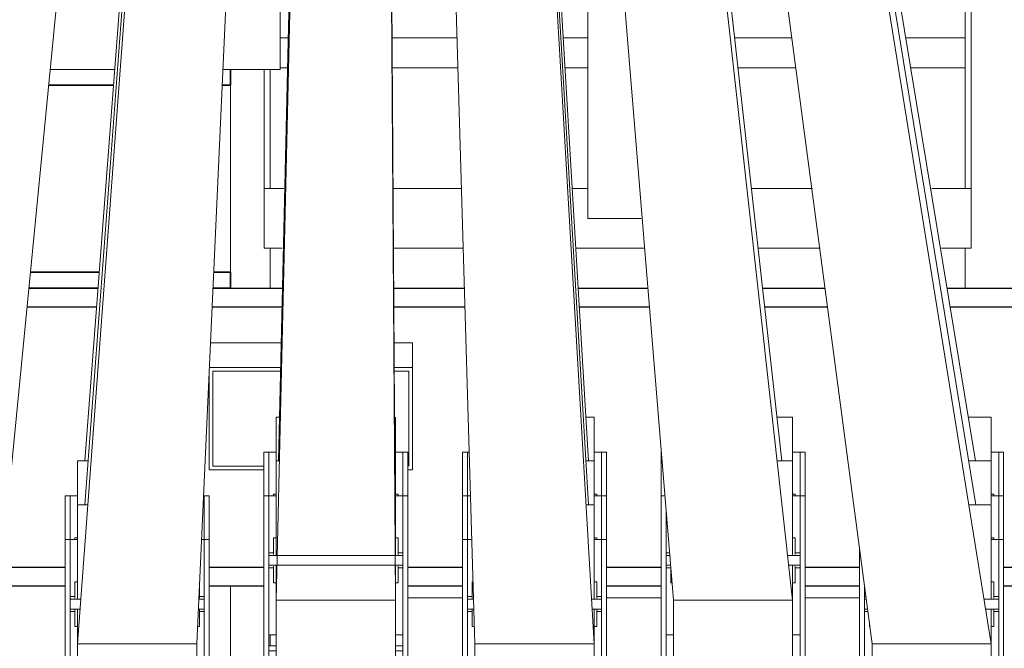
# Model space of a CAD drawing. Header units: millimetres. Extents: x 61846 to 198573, y 13020 to 52988.
# Tile 152 of 240: x 182625 to 183617, y 18513 to 19145. Entities that reach past the tile are written whole.
import ezdxf

# ---------------------------------------------------------------- set-up
doc = ezdxf.new("R2010")
doc.units = ezdxf.units.MM
for name, color, linetype, lineweight in [('A-GENM', 13, 'Continuous', 18), ('E-LITE-EQPM', 33, 'Continuous', 18), ('S-BEAM', 12, 'Continuous', 35)]:
    doc.layers.add(name, color=color, linetype=linetype, lineweight=lineweight)

# ---------------------------------------------------------------- blocks, each defined once
blk = doc.blocks.new('NLRS_63_LF_LB_vluchtroute_aanduiding_gen_ISR_NLRS_63_LF_LB_vluchtroute_rechtdoor_DNL_4734377 - NLRS_63_LF_LB_vluchtroute_aanduiding_gen_ISR_NLRS_63_LF_LB_vluchtroute_rechtdoor_DNL_4734377-588333-GZ lierenkamer 3')
at = {"layer": 'E-LITE-EQPM', "color": 7, "lineweight": 9}
for p, q in [((-46124.01, 18820), (-46195.27, 18820)), ((-45991.73, 18820), (-46010.36, 18820)), ((-45991.73, 18820), (-45991.73, 18795)), ((-46124.59, 18795), (-46196.4, 18795)), ((-46124.59, 18795), (-46196.4, 18795)), ((-46192.98, 18791.25), (-46124.68, 18791.25)), ((-46192.98, 18695.91), (-46192.98, 18791.25)), ((-46192.98, 18695.91), (-46192.98, 18791.25)), ((-46192.98, 18791.25), (-46124.68, 18791.25)), ((-45991.73, 18795), (-46010.2, 18795)), ((-45991.73, 18795), (-46010.2, 18795)), ((-46010.18, 18791.25), (-45995.48, 18791.25)), ((-46010.18, 18791.25), (-45995.48, 18791.25)), ((-45995.48, 18695.91), (-45995.48, 18791.25)), ((-45995.48, 18791.25), (-45995.48, 18695.91)), ((-45991.73, 18692.16), (-45991.73, 18795)), ((-46196.73, 18787.73), (-46196.73, 18692.16)), ((-46196.73, 18692.16), (-46141.5, 18692.16)), ((-46141.5, 18695.91), (-46192.98, 18695.91)), ((-46141.5, 18695.91), (-46192.98, 18695.91)), ((-45996.5, 18692.16), (-45991.73, 18692.16))]:
    blk.add_line(p, q, dxfattribs=at)
blk = doc.blocks.new('TadP_A_INS_INSTALLATIES_rvt-5-GZ lierenkamer 3')
at = {"layer": 'E-LITE-EQPM', "lineweight": 9}
blk.add_blockref('NLRS_63_LF_LB_vluchtroute_aanduiding_gen_ISR_NLRS_63_LF_LB_vluchtroute_rechtdoor_DNL_4734377 - NLRS_63_LF_LB_vluchtroute_aanduiding_gen_ISR_NLRS_63_LF_LB_vluchtroute_rechtdoor_DNL_4734377-588333-GZ lierenkamer 3', (0, 0), dxfattribs=at)
blk = doc.blocks.new('28_PBT_SF_staal_H-profiel_S355_HE300B 583912 - 28_PBT_SF_staal_H-profiel_S355_HE300B 583912-326274-GZ lierenkamer 3')
at = {"layer": 'S-BEAM', "color": 250, "lineweight": 25}
for p, q in [((-46175.16, 18875), (-46122.74, 18875)), ((-46010.71, 18875), (-45939.51, 18875)), ((-45825.08, 18875), (-45754.68, 18875)), ((-45639.31, 18875), (-45576.39, 18875)), ((-45453.54, 18875), (-45260, 18875)), ((-46380.11, 18856), (-46309.95, 18856)), ((-46193.63, 18856), (-46123.18, 18856)), ((-46010.59, 18856), (-45938.95, 18856)), ((-45823.95, 18856), (-45753.13, 18856)), ((-45637.18, 18856), (-45573.87, 18856)), ((-45450.4, 18856), (-45260, 18856)), ((-46396.5, 18594), (-46341.5, 18594)), ((-46196.5, 18594), (-46141.5, 18594)), ((-45996.5, 18594), (-45941.5, 18594)), ((-45796.5, 18594), (-45741.5, 18594)), ((-45596.5, 18594), (-45541.5, 18594)), ((-45396.5, 18594), (-45260, 18594)), ((-46341.5, 18575), (-46396.5, 18575)), ((-46141.5, 18575), (-46196.5, 18575)), ((-45941.5, 18575), (-45996.5, 18575)), ((-45741.5, 18575), (-45796.5, 18575)), ((-45541.5, 18575), (-45596.5, 18575)), ((-45260, 18575), (-45396.5, 18575))]:
    blk.add_line(p, q, dxfattribs=at)
blk = doc.blocks.new('TadP_A_CON_CONSTRUCTIE_rvt-5-GZ lierenkamer 3')
at = {"layer": 'S-BEAM', "color": 10, "lineweight": 18}
blk.add_blockref('28_PBT_SF_staal_H-profiel_S355_HE300B 583912 - 28_PBT_SF_staal_H-profiel_S355_HE300B 583912-326274-GZ lierenkamer 3', (0, 0), dxfattribs=at)
blk = doc.blocks.new('H-Balk - HEB220-7317297-GZ lierenkamer 3')
at = {"layer": 'S-BEAM'}
for p, q in [((-46175.16, 19079.02), (-46175.16, 19095)), ((-46358.26, 19079.02), (-46293.03, 19079.02)), ((-46183.53, 19079.02), (-46175.16, 19079.02)), ((-46307.29, 18891.02), (-46376.68, 18891.02)), ((-46175.16, 18891.02), (-46192.05, 18891.02)), ((-46175.16, 18875.02), (-46175.16, 18891.02)), ((-46378.24, 18875.02), (-46308.51, 18875.02)), ((-46192.77, 18875.02), (-46175.16, 18875.02))]:
    blk.add_line(p, q, dxfattribs=at)
blk = doc.blocks.new('Decorlier liggende trommel - Rij 2-V172-GZ lierenkamer 3')
at = {"layer": 'A-GENM'}
for p, q in [((-46136.5, 18515), (-46129, 18515)), ((-46009, 18515), (-46001.5, 18515)), ((-46129, 18510), (-46136.5, 18510)), ((-46001.5, 18510), (-46009, 18510)), ((-46006.25, 18485), (-46011.5, 18485)), ((-46006.25, 18485), (-46006.25, 18405.1)), ((-46141.5, 18405), (-46141.5, 18479.42)), ((-46136.5, 18479.42), (-46136.5, 18405)), ((-46001.5, 18405), (-46001.5, 18479.42)), ((-45996.5, 18479.42), (-45996.5, 18405)), ((-46006.25, 18400.12), (-46006.25, 18385)), ((-46131.5, 18392.5), (-46136.5, 18392.5)), ((-46001.5, 18392.5), (-46006.25, 18392.5)), ((-46006.25, 18385), (-46006.25, 18374.9)), ((-46136.5, 18377.5), (-46131.5, 18377.5)), ((-46135.76, 18377.51), (-46131.53, 18282.5)), ((-46006.25, 18377.5), (-46001.5, 18377.5)), ((-46006.21, 18288.41), (-46002.24, 18377.5))]:
    blk.add_line(p, q, dxfattribs=at)
blk = doc.blocks.new('Keerschijf kort 90 graden - 8 kabels-2828252-GZ lierenkamer 3')
at = {"layer": 'A-GENM'}
for p, q in [((-46125.75, 18745), (-46129, 18745)), ((-46129, 18701.42), (-46129, 18745)), ((-46009, 18745), (-46009, 18701.42)), ((-46129, 18710), (-46141.5, 18710)), ((-46136.5, 18710), (-46141.5, 18710)), ((-46141.5, 18705.25), (-46141.5, 18710)), ((-46141.5, 18690.6), (-46141.5, 18705.25)), ((-46136.5, 18710), (-46136.5, 18705.25)), ((-46136.5, 18705.25), (-46136.5, 18690.6)), ((-45996.5, 18710), (-46009, 18710)), ((-45996.5, 18710), (-46001.5, 18710)), ((-46001.5, 18705.25), (-46001.5, 18710)), ((-46001.5, 18690.6), (-46001.5, 18705.25)), ((-45996.5, 18710), (-45996.5, 18705.25)), ((-45996.5, 18705.25), (-45996.5, 18690.6)), ((-46141.5, 18670.35), (-46141.5, 18690.6)), ((-46136.5, 18690.6), (-46136.5, 18670.35)), ((-46001.5, 18670.35), (-46001.5, 18690.6)), ((-45996.5, 18690.6), (-45996.5, 18670.35)), ((-46141.5, 18666), (-46141.5, 18670.35)), ((-46136.5, 18670.35), (-46136.5, 18666)), ((-46129, 18667.5), (-46131.7, 18667.5)), ((-46131.7, 18666.74), (-46131.7, 18667.5)), ((-46006.3, 18667.5), (-46009, 18667.5)), ((-46006.3, 18667.5), (-46006.3, 18666.74)), ((-46001.5, 18666), (-46001.5, 18670.35)), ((-45996.5, 18670.35), (-45996.5, 18666))]:
    blk.add_line(p, q, dxfattribs=at)
blk = doc.blocks.new('Staalkabel gedraaid - Trek 4-2831627-GZ lierenkamer 3')
at = {"layer": 'A-GENM'}
for p, q in [((-46126.77, 18701), (-46112.9, 19299.39)), ((-46013.17, 19265), (-46009.61, 18700.99))]:
    blk.add_line(p, q, dxfattribs=at)
blk = doc.blocks.new('Staalkabel gedraaid - Trek 5-2831666-GZ lierenkamer 3')
at = {"layer": 'A-GENM'}
blk.add_line((-46321.71, 18701), (-46067.18, 22055), dxfattribs=at)
blk = doc.blocks.new('Keerschijf kort 90 graden - 8 kabels-V174-GZ lierenkamer 3')
at = {"layer": 'A-GENM'}
for p, q in [((-45809, 18745), (-45817.34, 18745)), ((-45809, 18745), (-45809, 18701.42)), ((-45934.67, 18710), (-45941.5, 18710)), ((-45936.5, 18710), (-45941.5, 18710)), ((-45941.5, 18705.25), (-45941.5, 18710)), ((-45941.5, 18690.6), (-45941.5, 18705.25)), ((-45936.5, 18710), (-45936.5, 18705.25)), ((-45936.5, 18705.25), (-45936.5, 18690.6)), ((-45796.5, 18710), (-45809, 18710)), ((-45796.5, 18710), (-45801.5, 18710)), ((-45801.5, 18705.25), (-45801.5, 18710)), ((-45801.5, 18690.6), (-45801.5, 18705.25)), ((-45796.5, 18710), (-45796.5, 18705.25)), ((-45796.5, 18705.25), (-45796.5, 18690.6)), ((-45941.5, 18670.35), (-45941.5, 18690.6)), ((-45936.5, 18690.6), (-45936.5, 18670.35)), ((-45801.5, 18670.35), (-45801.5, 18690.6)), ((-45796.5, 18690.6), (-45796.5, 18670.35)), ((-45941.5, 18666), (-45941.5, 18670.35)), ((-45936.5, 18670.35), (-45936.5, 18666)), ((-45806.3, 18667.5), (-45809, 18667.5)), ((-45806.3, 18667.5), (-45806.3, 18666.74)), ((-45801.5, 18666), (-45801.5, 18670.35)), ((-45796.5, 18670.35), (-45796.5, 18666))]:
    blk.add_line(p, q, dxfattribs=at)
blk = doc.blocks.new('Keerschijf kort 90 graden - 8 kabels-V175-GZ lierenkamer 3')
at = {"layer": 'A-GENM'}
for p, q in [((-45609, 18745), (-45624.72, 18745)), ((-45609, 18745), (-45609, 18701.42)), ((-45741.5, 18705.25), (-45741.5, 18710)), ((-45741.5, 18690.6), (-45741.5, 18705.25)), ((-45596.5, 18710), (-45609, 18710)), ((-45596.5, 18710), (-45601.5, 18710)), ((-45601.5, 18705.25), (-45601.5, 18710)), ((-45601.5, 18690.6), (-45601.5, 18705.25)), ((-45596.5, 18710), (-45596.5, 18705.25)), ((-45596.5, 18705.25), (-45596.5, 18690.6)), ((-45741.5, 18670.35), (-45741.5, 18690.6)), ((-45601.5, 18670.35), (-45601.5, 18690.6)), ((-45596.5, 18690.6), (-45596.5, 18670.35)), ((-45741.5, 18666), (-45741.5, 18670.35)), ((-45606.3, 18667.5), (-45609, 18667.5)), ((-45606.3, 18667.5), (-45606.3, 18666.74)), ((-45601.5, 18666), (-45601.5, 18670.35)), ((-45596.5, 18670.35), (-45596.5, 18666))]:
    blk.add_line(p, q, dxfattribs=at)
blk = doc.blocks.new('Keerschijf kort 90 graden - 8 kabels-V176-GZ lierenkamer 3')
at = {"layer": 'A-GENM'}
for p, q in [((-45409, 18745), (-45432.09, 18745)), ((-45409, 18745), (-45409, 18701.42)), ((-45396.5, 18710), (-45409, 18710)), ((-45396.5, 18710), (-45401.5, 18710)), ((-45401.5, 18705.25), (-45401.5, 18710)), ((-45401.5, 18690.6), (-45401.5, 18705.25)), ((-45396.5, 18710), (-45396.5, 18705.25)), ((-45396.5, 18705.25), (-45396.5, 18690.6)), ((-45401.5, 18670.35), (-45401.5, 18690.6)), ((-45396.5, 18690.6), (-45396.5, 18670.35)), ((-45406.3, 18667.5), (-45409, 18667.5)), ((-45406.3, 18667.5), (-45406.3, 18666.74)), ((-45401.5, 18666), (-45401.5, 18670.35)), ((-45396.5, 18670.35), (-45396.5, 18666))]:
    blk.add_line(p, q, dxfattribs=at)
blk = doc.blocks.new('Staalkabel gedraaid - Trek 2-2831456-GZ lierenkamer 3')
at = {"layer": 'A-GENM'}
blk.add_line((-45619.78, 18701), (-45993.49, 22030.25), dxfattribs=at)
blk = doc.blocks.new('Staalkabel gedraaid - Trek 1-869221-GZ lierenkamer 3')
at = {"layer": 'A-GENM'}
blk.add_line((-45424.84, 18701), (-46012.91, 22266.07), dxfattribs=at)
blk = doc.blocks.new('Staalkabel gedraaid - Trek 3-2831541-GZ lierenkamer 3')
at = {"layer": 'A-GENM'}
blk.add_line((-46013.58, 22040.29), (-45814.71, 18700.84), dxfattribs=at)
blk = doc.blocks.new('Keerschijf kort 90 graden - 8 kabels-V177-GZ lierenkamer 3')
at = {"layer": 'A-GENM'}
for p, q in [((-46125.79, 18701), (-46129, 18701)), ((-46129, 18605.84), (-46129, 18701)), ((-46009, 18701), (-46009, 18605.89)), ((-46129, 18666), (-46141.5, 18666)), ((-46136.5, 18666), (-46141.5, 18666)), ((-46141.5, 18661.25), (-46141.5, 18666)), ((-46141.5, 18646.6), (-46141.5, 18661.25)), ((-46136.5, 18666), (-46136.5, 18661.25)), ((-46136.5, 18661.25), (-46136.5, 18646.6)), ((-45996.5, 18666), (-46009, 18666)), ((-45996.5, 18666), (-46001.5, 18666)), ((-46001.5, 18661.25), (-46001.5, 18666)), ((-46001.5, 18646.6), (-46001.5, 18661.25)), ((-45996.5, 18666), (-45996.5, 18661.25)), ((-45996.5, 18661.25), (-45996.5, 18646.6)), ((-46141.5, 18626.35), (-46141.5, 18646.6)), ((-46136.5, 18646.6), (-46136.5, 18626.35)), ((-46001.5, 18626.35), (-46001.5, 18646.6)), ((-45996.5, 18646.6), (-45996.5, 18626.35)), ((-46141.5, 18575.66), (-46141.5, 18626.35)), ((-46136.5, 18626.35), (-46136.5, 18575.66)), ((-46129, 18623.5), (-46131.7, 18623.5)), ((-46131.7, 18606.83), (-46131.7, 18623.5)), ((-46006.3, 18623.5), (-46009, 18623.5)), ((-46006.3, 18623.5), (-46006.3, 18606.83)), ((-46001.5, 18575.66), (-46001.5, 18626.35)), ((-45996.5, 18626.35), (-45996.5, 18575.66)), ((-46131.7, 18608.5), (-46136.5, 18608.5)), ((-46001.5, 18606), (-46136.5, 18606)), ((-46001.5, 18608.5), (-46006.3, 18608.5)), ((-46136.5, 18596), (-46001.5, 18596)), ((-46136.5, 18593.5), (-46131.7, 18593.5)), ((-46131.7, 18578.5), (-46131.7, 18595.18)), ((-46129, 18501), (-46129, 18596.16)), ((-46009, 18596.12), (-46009, 18501)), ((-46006.3, 18595.18), (-46006.3, 18578.5)), ((-46006.3, 18593.5), (-46001.5, 18593.5)), ((-46141.5, 18555.41), (-46141.5, 18575.66)), ((-46136.5, 18575.66), (-46136.5, 18555.41)), ((-46131.7, 18578.5), (-46129, 18578.5)), ((-46009, 18578.5), (-46006.3, 18578.5)), ((-46001.5, 18555.41), (-46001.5, 18575.66)), ((-45996.5, 18575.66), (-45996.5, 18555.41)), ((-46141.5, 18483.62), (-46141.5, 18555.41)), ((-46136.5, 18555.41), (-46136.5, 18483.62)), ((-46001.5, 18483.62), (-46001.5, 18555.41)), ((-45996.5, 18555.41), (-45996.5, 18483.62)), ((-46136.5, 18526), (-46129, 18526)), ((-46009, 18526), (-46001.5, 18526)), ((-46001.5, 18499), (-46136.5, 18499)), ((-46129, 18501), (-46009, 18501)), ((-46141.5, 18478.88), (-46141.5, 18483.62)), ((-46136.5, 18489), (-46001.5, 18489)), ((-46136.5, 18483.62), (-46136.5, 18478.88)), ((-46001.5, 18478.88), (-46001.5, 18483.62)), ((-45996.5, 18483.62), (-45996.5, 18478.88)), ((-46141.5, 18479.42), (-46141.5, 18478.88)), ((-46141.5, 18478.88), (-46136.5, 18478.88)), ((-46136.5, 18478.88), (-46136.5, 18479.42)), ((-46001.5, 18479.42), (-46001.5, 18478.88)), ((-46001.5, 18478.88), (-45996.5, 18478.88)), ((-45996.5, 18478.88), (-45996.5, 18479.42))]:
    blk.add_line(p, q, dxfattribs=at)
blk = doc.blocks.new('Staalkabel gedraaid - Trek 11-2832104-GZ lierenkamer 3')
at = {"layer": 'A-GENM'}
for p, q in [((-46129, 18561), (-46112.86, 19265)), ((-46013.4, 19265), (-46009, 18561)), ((-46009, 18561), (-46129, 18561))]:
    blk.add_line(p, q, dxfattribs=at)
blk = doc.blocks.new('Keerschijf kort 90 graden - 8 kabels-V178-GZ lierenkamer 3')
at = {"layer": 'A-GENM'}
for p, q in [((-46318.5, 18701), (-46329, 18701)), ((-46329, 18657.42), (-46329, 18701)), ((-46329, 18666), (-46341.5, 18666)), ((-46336.5, 18666), (-46341.5, 18666)), ((-46341.5, 18661.25), (-46341.5, 18666)), ((-46341.5, 18646.6), (-46341.5, 18661.25)), ((-46336.5, 18666), (-46336.5, 18661.25)), ((-46336.5, 18661.25), (-46336.5, 18646.6)), ((-46196.5, 18666), (-46202.25, 18666)), ((-46196.5, 18666), (-46201.5, 18666)), ((-46201.5, 18661.25), (-46201.5, 18666)), ((-46201.5, 18646.6), (-46201.5, 18661.25)), ((-46196.5, 18666), (-46196.5, 18661.25)), ((-46196.5, 18661.25), (-46196.5, 18646.6)), ((-46341.5, 18626.35), (-46341.5, 18646.6)), ((-46336.5, 18646.6), (-46336.5, 18626.35)), ((-46201.5, 18626.35), (-46201.5, 18646.6)), ((-46196.5, 18646.6), (-46196.5, 18626.35)), ((-46341.5, 18622), (-46341.5, 18626.35)), ((-46336.5, 18626.35), (-46336.5, 18622)), ((-46329, 18623.5), (-46331.7, 18623.5)), ((-46331.7, 18622.74), (-46331.7, 18623.5)), ((-46201.5, 18622), (-46201.5, 18626.35)), ((-46196.5, 18626.35), (-46196.5, 18622))]:
    blk.add_line(p, q, dxfattribs=at)
blk = doc.blocks.new('Staalkabel gedraaid - Trek 12-2832090-GZ lierenkamer 3')
at = {"layer": 'A-GENM'}
blk.add_line((-46321.8, 18657), (-46043.65, 22364.71), dxfattribs=at)
blk = doc.blocks.new('Staalkabel gedraaid - Trek 13-2832076-GZ lierenkamer 3')
at = {"layer": 'A-GENM'}
blk.add_line((-46116.26, 21549.89), (-46409, 18561), dxfattribs=at)
blk = doc.blocks.new('Keerschijf kort 90 graden - 8 kabels-V180-GZ lierenkamer 3')
at = {"layer": 'A-GENM'}
for p, q in [((-45809, 18701), (-45817.24, 18701)), ((-45809, 18701), (-45809, 18657.42)), ((-45933.37, 18666), (-45941.5, 18666)), ((-45936.5, 18666), (-45941.5, 18666)), ((-45941.5, 18661.25), (-45941.5, 18666)), ((-45941.5, 18646.6), (-45941.5, 18661.25)), ((-45936.5, 18666), (-45936.5, 18661.25)), ((-45936.5, 18661.25), (-45936.5, 18646.6)), ((-45796.5, 18666), (-45809, 18666)), ((-45796.5, 18666), (-45801.5, 18666)), ((-45801.5, 18661.25), (-45801.5, 18666)), ((-45801.5, 18646.6), (-45801.5, 18661.25)), ((-45796.5, 18666), (-45796.5, 18661.25)), ((-45796.5, 18661.25), (-45796.5, 18646.6)), ((-45941.5, 18626.35), (-45941.5, 18646.6)), ((-45936.5, 18646.6), (-45936.5, 18626.35)), ((-45801.5, 18626.35), (-45801.5, 18646.6)), ((-45796.5, 18646.6), (-45796.5, 18626.35)), ((-45941.5, 18622), (-45941.5, 18626.35)), ((-45936.5, 18626.35), (-45936.5, 18622)), ((-45806.3, 18623.5), (-45809, 18623.5)), ((-45806.3, 18623.5), (-45806.3, 18622.74)), ((-45801.5, 18622), (-45801.5, 18626.35)), ((-45796.5, 18626.35), (-45796.5, 18622))]:
    blk.add_line(p, q, dxfattribs=at)
blk = doc.blocks.new('Keerschijf kort 90 graden - 8 kabels-V181-GZ lierenkamer 3')
at = {"layer": 'A-GENM'}
for p, q in [((-45609, 18701), (-45624.54, 18701)), ((-45609, 18701), (-45609, 18605.89)), ((-45737.59, 18666), (-45741.5, 18666)), ((-45737.59, 18666), (-45741.5, 18666)), ((-45741.5, 18661.25), (-45741.5, 18666)), ((-45741.5, 18646.6), (-45741.5, 18661.25)), ((-45596.5, 18666), (-45609, 18666)), ((-45596.5, 18666), (-45601.5, 18666)), ((-45601.5, 18661.25), (-45601.5, 18666)), ((-45601.5, 18646.6), (-45601.5, 18661.25)), ((-45596.5, 18666), (-45596.5, 18661.25)), ((-45596.5, 18661.25), (-45596.5, 18646.6)), ((-45736.5, 18652.7), (-45736.5, 18646.6)), ((-45741.5, 18626.35), (-45741.5, 18646.6)), ((-45736.5, 18646.6), (-45736.5, 18626.35)), ((-45601.5, 18626.35), (-45601.5, 18646.6)), ((-45596.5, 18646.6), (-45596.5, 18626.35)), ((-45741.5, 18575.66), (-45741.5, 18626.35)), ((-45736.5, 18626.35), (-45736.5, 18575.66)), ((-45606.3, 18623.5), (-45609, 18623.5)), ((-45606.3, 18623.5), (-45606.3, 18606.83)), ((-45601.5, 18575.66), (-45601.5, 18626.35)), ((-45596.5, 18626.35), (-45596.5, 18575.66)), ((-45732.89, 18608.5), (-45736.5, 18608.5)), ((-45732.68, 18606), (-45736.5, 18606)), ((-45601.5, 18606), (-45613.99, 18606)), ((-45601.5, 18608.5), (-45606.3, 18608.5)), ((-45736.5, 18596), (-45731.86, 18596)), ((-45736.5, 18593.5), (-45731.7, 18593.5)), ((-45731.7, 18578.5), (-45731.7, 18593.96)), ((-45612.88, 18596), (-45601.5, 18596)), ((-45609, 18596.12), (-45609, 18501)), ((-45606.3, 18595.18), (-45606.3, 18578.5)), ((-45606.3, 18593.5), (-45601.5, 18593.5)), ((-45741.5, 18555.41), (-45741.5, 18575.66)), ((-45736.5, 18575.66), (-45736.5, 18555.41)), ((-45731.7, 18578.5), (-45730.43, 18578.5)), ((-45609, 18578.5), (-45606.3, 18578.5)), ((-45601.5, 18555.41), (-45601.5, 18575.66)), ((-45596.5, 18575.66), (-45596.5, 18555.41)), ((-45741.5, 18483.62), (-45741.5, 18555.41)), ((-45736.5, 18555.41), (-45736.5, 18483.62)), ((-45729, 18501), (-45729, 18560.35)), ((-45601.5, 18483.62), (-45601.5, 18555.41)), ((-45596.5, 18555.41), (-45596.5, 18483.62)), ((-45736.5, 18526), (-45729, 18526)), ((-45609, 18526), (-45601.5, 18526)), ((-45601.5, 18499), (-45736.5, 18499)), ((-45729, 18501), (-45609, 18501)), ((-45741.5, 18478.88), (-45741.5, 18483.62)), ((-45736.5, 18489), (-45601.5, 18489)), ((-45736.5, 18483.62), (-45736.5, 18478.88)), ((-45601.5, 18478.88), (-45601.5, 18483.62)), ((-45596.5, 18483.62), (-45596.5, 18478.88)), ((-45741.5, 18479.42), (-45741.5, 18478.88)), ((-45741.5, 18478.88), (-45736.5, 18478.88)), ((-45736.5, 18478.88), (-45736.5, 18479.42)), ((-45601.5, 18479.42), (-45601.5, 18478.88)), ((-45601.5, 18478.88), (-45596.5, 18478.88)), ((-45596.5, 18478.88), (-45596.5, 18479.42))]:
    blk.add_line(p, q, dxfattribs=at)
blk = doc.blocks.new('Keerschijf kort 90 graden - 8 kabels-V182-GZ lierenkamer 3')
at = {"layer": 'A-GENM'}
for p, q in [((-45409, 18701), (-45431.83, 18701)), ((-45409, 18701), (-45409, 18657.42)), ((-45396.5, 18666), (-45409, 18666)), ((-45396.5, 18666), (-45401.5, 18666)), ((-45401.5, 18661.25), (-45401.5, 18666)), ((-45401.5, 18646.6), (-45401.5, 18661.25)), ((-45396.5, 18666), (-45396.5, 18661.25)), ((-45396.5, 18661.25), (-45396.5, 18646.6)), ((-45401.5, 18626.35), (-45401.5, 18646.6)), ((-45396.5, 18646.6), (-45396.5, 18626.35)), ((-45406.3, 18623.5), (-45409, 18623.5)), ((-45406.3, 18623.5), (-45406.3, 18622.74)), ((-45401.5, 18622), (-45401.5, 18626.35)), ((-45396.5, 18626.35), (-45396.5, 18622))]:
    blk.add_line(p, q, dxfattribs=at)
blk = doc.blocks.new('Staalkabel gedraaid - Trek 10-2832143-GZ lierenkamer 3')
at = {"layer": 'A-GENM'}
blk.add_line((-46028.65, 22292.21), (-45814.64, 18656.84), dxfattribs=at)
blk = doc.blocks.new('Staalkabel gedraaid - Trek 9-2832162-GZ lierenkamer 3')
at = {"layer": 'A-GENM'}
for p, q in [((-46021.36, 22277.08), (-45609, 18561)), ((-45729, 18561), (-46014.45, 22051)), ((-45609, 18561), (-45729, 18561))]:
    blk.add_line(p, q, dxfattribs=at)
blk = doc.blocks.new('Staalkabel gedraaid - Trek 8-2832177-GZ lierenkamer 3')
at = {"layer": 'A-GENM'}
blk.add_line((-46013.23, 22266.49), (-45424.65, 18657), dxfattribs=at)
blk = doc.blocks.new('Keerschijf kort 90 graden - 8 kabels-V183-GZ lierenkamer 3')
at = {"layer": 'A-GENM'}
for p, q in [((-46318.62, 18657), (-46329, 18657)), ((-46329, 18561.84), (-46329, 18657)), ((-46329, 18622), (-46341.5, 18622)), ((-46336.5, 18622), (-46341.5, 18622)), ((-46341.5, 18617.25), (-46341.5, 18622)), ((-46336.5, 18622), (-46336.5, 18617.25)), ((-46196.5, 18622), (-46204.24, 18622)), ((-46196.5, 18622), (-46201.5, 18622)), ((-46201.5, 18617.25), (-46201.5, 18622)), ((-46196.5, 18622), (-46196.5, 18617.25)), ((-46341.5, 18602.6), (-46341.5, 18617.25)), ((-46336.5, 18617.25), (-46336.5, 18602.6)), ((-46201.5, 18602.6), (-46201.5, 18617.25)), ((-46196.5, 18617.25), (-46196.5, 18602.6)), ((-46341.5, 18582.35), (-46341.5, 18602.6)), ((-46336.5, 18602.6), (-46336.5, 18582.35)), ((-46201.5, 18582.35), (-46201.5, 18602.6)), ((-46196.5, 18602.6), (-46196.5, 18582.35)), ((-46341.5, 18531.66), (-46341.5, 18582.35)), ((-46336.5, 18582.35), (-46336.5, 18531.66)), ((-46201.5, 18531.66), (-46201.5, 18582.35)), ((-46196.5, 18582.35), (-46196.5, 18531.66)), ((-46329, 18579.5), (-46331.7, 18579.5)), ((-46331.7, 18562.83), (-46331.7, 18579.5)), ((-46206.3, 18576.49), (-46206.3, 18562.83)), ((-46331.7, 18564.5), (-46336.5, 18564.5)), ((-46325.66, 18562), (-46336.5, 18562)), ((-46201.5, 18562), (-46206.96, 18562)), ((-46201.5, 18564.5), (-46206.3, 18564.5)), ((-46336.5, 18552), (-46326.4, 18552)), ((-46329, 18457), (-46329, 18552.16)), ((-46207.41, 18552), (-46201.5, 18552)), ((-46336.5, 18549.5), (-46331.7, 18549.5)), ((-46331.7, 18534.5), (-46331.7, 18551.18)), ((-46206.3, 18551.18), (-46206.3, 18534.5)), ((-46206.3, 18549.5), (-46201.5, 18549.5)), ((-46331.7, 18534.5), (-46329, 18534.5)), ((-46208.21, 18534.5), (-46206.3, 18534.5)), ((-46341.5, 18511.41), (-46341.5, 18531.66)), ((-46336.5, 18531.66), (-46336.5, 18511.41)), ((-46201.5, 18511.41), (-46201.5, 18531.66)), ((-46196.5, 18531.66), (-46196.5, 18511.41)), ((-46209, 18516.51), (-46209, 18457)), ((-46341.5, 18439.62), (-46341.5, 18511.41)), ((-46336.5, 18511.41), (-46336.5, 18439.62)), ((-46201.5, 18439.62), (-46201.5, 18511.41)), ((-46196.5, 18511.41), (-46196.5, 18439.62)), ((-46336.5, 18482), (-46329, 18482)), ((-46209, 18482), (-46201.5, 18482)), ((-46201.5, 18455), (-46336.5, 18455)), ((-46329, 18457), (-46209, 18457)), ((-46336.5, 18445), (-46201.5, 18445)), ((-46341.5, 18434.88), (-46341.5, 18439.62)), ((-46341.5, 18435.42), (-46341.5, 18434.88)), ((-46341.5, 18434.88), (-46336.5, 18434.88)), ((-46336.5, 18439.62), (-46336.5, 18434.88)), ((-46336.5, 18434.88), (-46336.5, 18435.42)), ((-46201.5, 18434.88), (-46201.5, 18439.62)), ((-46201.5, 18435.42), (-46201.5, 18434.88)), ((-46201.5, 18434.88), (-46196.5, 18434.88)), ((-46196.5, 18439.62), (-46196.5, 18434.88)), ((-46196.5, 18434.88), (-46196.5, 18435.42))]:
    blk.add_line(p, q, dxfattribs=at)
blk = doc.blocks.new('Staalkabel gedraaid - Trek 16-2832306-GZ lierenkamer 3')
at = {"layer": 'A-GENM'}
for p, q in [((-46329, 18517), (-46157.35, 20831.29)), ((-46104.1, 20831.29), (-46209, 18517)), ((-46209, 18517), (-46329, 18517))]:
    blk.add_line(p, q, dxfattribs=at)
blk = doc.blocks.new('Keerschijf kort 90 graden - 8 kabels-V184-GZ lierenkamer 3')
at = {"layer": 'A-GENM'}
for p, q in [((-45809, 18657), (-45817.15, 18657)), ((-45809, 18657), (-45809, 18561.89)), ((-45932.08, 18622), (-45941.5, 18622)), ((-45936.5, 18622), (-45941.5, 18622)), ((-45941.5, 18617.25), (-45941.5, 18622)), ((-45936.5, 18622), (-45936.5, 18617.25)), ((-45796.5, 18622), (-45809, 18622)), ((-45796.5, 18622), (-45801.5, 18622)), ((-45801.5, 18617.25), (-45801.5, 18622)), ((-45796.5, 18622), (-45796.5, 18617.25)), ((-45941.5, 18602.6), (-45941.5, 18617.25)), ((-45936.5, 18617.25), (-45936.5, 18602.6)), ((-45801.5, 18602.6), (-45801.5, 18617.25)), ((-45796.5, 18617.25), (-45796.5, 18602.6)), ((-45941.5, 18582.35), (-45941.5, 18602.6)), ((-45936.5, 18602.6), (-45936.5, 18582.35)), ((-45801.5, 18582.35), (-45801.5, 18602.6)), ((-45796.5, 18602.6), (-45796.5, 18582.35)), ((-45941.5, 18531.66), (-45941.5, 18582.35)), ((-45936.5, 18582.35), (-45936.5, 18531.66)), ((-45801.5, 18531.66), (-45801.5, 18582.35)), ((-45796.5, 18582.35), (-45796.5, 18531.66)), ((-45931.7, 18562.83), (-45931.7, 18579.5)), ((-45806.3, 18579.5), (-45809, 18579.5)), ((-45806.3, 18579.5), (-45806.3, 18562.83)), ((-45931.7, 18564.5), (-45936.5, 18564.5)), ((-45930.32, 18562), (-45936.5, 18562)), ((-45801.5, 18562), (-45811.62, 18562)), ((-45801.5, 18564.5), (-45806.3, 18564.5)), ((-45936.5, 18552), (-45930.03, 18552)), ((-45811.04, 18552), (-45801.5, 18552)), ((-45809, 18552.12), (-45809, 18457)), ((-45936.5, 18549.5), (-45931.7, 18549.5)), ((-45931.7, 18534.5), (-45931.7, 18551.18)), ((-45806.3, 18551.18), (-45806.3, 18534.5)), ((-45806.3, 18549.5), (-45801.5, 18549.5)), ((-45931.7, 18534.5), (-45929.51, 18534.5)), ((-45809, 18534.5), (-45806.3, 18534.5)), ((-45941.5, 18511.41), (-45941.5, 18531.66)), ((-45936.5, 18531.66), (-45936.5, 18511.41)), ((-45801.5, 18511.41), (-45801.5, 18531.66)), ((-45796.5, 18531.66), (-45796.5, 18511.41)), ((-45929, 18457), (-45929, 18516.51)), ((-45941.5, 18439.62), (-45941.5, 18511.41)), ((-45936.5, 18511.41), (-45936.5, 18439.62)), ((-45801.5, 18439.62), (-45801.5, 18511.41)), ((-45796.5, 18511.41), (-45796.5, 18439.62)), ((-45936.5, 18482), (-45929.39, 18482)), ((-45809, 18482), (-45801.5, 18482)), ((-45801.5, 18455), (-45936.5, 18455)), ((-45929, 18457), (-45809, 18457)), ((-45936.5, 18445), (-45801.5, 18445)), ((-45941.5, 18434.88), (-45941.5, 18439.62)), ((-45941.5, 18435.42), (-45941.5, 18434.88)), ((-45941.5, 18434.88), (-45936.5, 18434.88)), ((-45936.5, 18439.62), (-45936.5, 18434.88)), ((-45936.5, 18434.88), (-45936.5, 18435.42)), ((-45801.5, 18434.88), (-45801.5, 18439.62)), ((-45801.5, 18435.42), (-45801.5, 18434.88)), ((-45801.5, 18434.88), (-45796.5, 18434.88)), ((-45796.5, 18439.62), (-45796.5, 18434.88)), ((-45796.5, 18434.88), (-45796.5, 18435.42))]:
    blk.add_line(p, q, dxfattribs=at)
blk = doc.blocks.new('Keerschijf kort 90 graden - 8 kabels-V185-GZ lierenkamer 3')
at = {"layer": 'A-GENM'}
for p, q in [((-45409, 18657), (-45431.57, 18657)), ((-45409, 18657), (-45409, 18561.89)), ((-45396.5, 18622), (-45409, 18622)), ((-45396.5, 18622), (-45401.5, 18622)), ((-45401.5, 18617.25), (-45401.5, 18622)), ((-45396.5, 18622), (-45396.5, 18617.25)), ((-45541.5, 18602.6), (-45541.5, 18611.43)), ((-45401.5, 18602.6), (-45401.5, 18617.25)), ((-45396.5, 18617.25), (-45396.5, 18602.6)), ((-45541.5, 18582.35), (-45541.5, 18602.6)), ((-45401.5, 18582.35), (-45401.5, 18602.6)), ((-45396.5, 18602.6), (-45396.5, 18582.35)), ((-45541.5, 18531.66), (-45541.5, 18582.35)), ((-45401.5, 18531.66), (-45401.5, 18582.35)), ((-45396.5, 18582.35), (-45396.5, 18531.66)), ((-45536.5, 18573.66), (-45536.5, 18531.66)), ((-45406.3, 18579.5), (-45409, 18579.5)), ((-45406.3, 18579.5), (-45406.3, 18562.83)), ((-45535.29, 18564.5), (-45536.5, 18564.5)), ((-45534.96, 18562), (-45536.5, 18562)), ((-45401.5, 18562), (-45416.26, 18562)), ((-45401.5, 18564.5), (-45406.3, 18564.5)), ((-45536.5, 18552), (-45533.63, 18552)), ((-45414.64, 18552), (-45401.5, 18552)), ((-45409, 18552.12), (-45409, 18457)), ((-45536.5, 18549.5), (-45533.3, 18549.5)), ((-45406.3, 18551.18), (-45406.3, 18534.5)), ((-45406.3, 18549.5), (-45401.5, 18549.5)), ((-45531.7, 18534.5), (-45531.7, 18537.36)), ((-45409, 18534.5), (-45406.3, 18534.5)), ((-45541.5, 18511.41), (-45541.5, 18531.66)), ((-45536.5, 18531.66), (-45536.5, 18511.41)), ((-45401.5, 18511.41), (-45401.5, 18531.66)), ((-45396.5, 18531.66), (-45396.5, 18511.41)), ((-45529, 18457), (-45529, 18516.51)), ((-45541.5, 18439.62), (-45541.5, 18511.41)), ((-45536.5, 18511.41), (-45536.5, 18439.62)), ((-45401.5, 18439.62), (-45401.5, 18511.41)), ((-45396.5, 18511.41), (-45396.5, 18439.62)), ((-45536.5, 18482), (-45529, 18482)), ((-45409, 18482), (-45401.5, 18482)), ((-45401.5, 18455), (-45536.5, 18455)), ((-45529, 18457), (-45409, 18457)), ((-45536.5, 18445), (-45401.5, 18445)), ((-45541.5, 18434.88), (-45541.5, 18439.62)), ((-45541.5, 18435.42), (-45541.5, 18434.88)), ((-45541.5, 18434.88), (-45536.5, 18434.88)), ((-45536.5, 18439.62), (-45536.5, 18434.88)), ((-45536.5, 18434.88), (-45536.5, 18435.42)), ((-45401.5, 18434.88), (-45401.5, 18439.62)), ((-45401.5, 18435.42), (-45401.5, 18434.88)), ((-45401.5, 18434.88), (-45396.5, 18434.88)), ((-45396.5, 18439.62), (-45396.5, 18434.88)), ((-45396.5, 18434.88), (-45396.5, 18435.42))]:
    blk.add_line(p, q, dxfattribs=at)
blk = doc.blocks.new('Staalkabel gedraaid - Trek 15-2832297-GZ lierenkamer 3')
at = {"layer": 'A-GENM'}
for p, q in [((-45929, 18517), (-46000.19, 20941.97)), ((-45950.14, 20941.97), (-45809, 18517)), ((-45809, 18517), (-45929, 18517))]:
    blk.add_line(p, q, dxfattribs=at)
blk = doc.blocks.new('Staalkabel gedraaid - Trek 14-2832282-GZ lierenkamer 3')
at = {"layer": 'A-GENM'}
for p, q in [((-45529, 18517), (-45877.57, 21150.3)), ((-45833.53, 21150.3), (-45409, 18517)), ((-45409, 18517), (-45529, 18517))]:
    blk.add_line(p, q, dxfattribs=at)
blk = doc.blocks.new('Decorlier staande trommel - Decorlier staande trommel-5627370-GZ lierenkamer 3')
at = {"layer": 'A-GENM'}
for p, q in [((-46125.16, 19195), (-46125.16, 19095)), ((-46291.81, 19095), (-46356.7, 19095)), ((-46125.16, 19095), (-46182.8, 19095))]:
    blk.add_line(p, q, dxfattribs=at)
blk = doc.blocks.new('kooiladder met kooi - Lierenkamer achter-5628086-GZ lierenkamer 3')
at = {"layer": 'A-GENM'}
for p, q in [((-45429.16, 18945), (-45429.16, 20445)), ((-45435.16, 20415), (-45435.16, 18975)), ((-45815.16, 19614.45), (-45815.16, 18945)), ((-46116.9, 19126.67), (-46125.16, 19126.67)), ((-45946.9, 19126.67), (-46012.3, 19126.67)), ((-45815.16, 19126.67), (-45840.07, 19126.67)), ((-45609.7, 19126.67), (-45667.56, 19126.67)), ((-45435.16, 19126.67), (-45495.05, 19126.67)), ((-46141.16, 18945), (-46141.16, 19095)), ((-46135.16, 19095), (-46135.16, 18975)), ((-46125.16, 19096.67), (-46117.6, 19096.67)), ((-46012.11, 19096.67), (-45946.02, 19096.67)), ((-45838.28, 19096.67), (-45815.16, 19096.67)), ((-45664.19, 19096.67), (-45605.73, 19096.67)), ((-45490.1, 19096.67), (-45435.16, 19096.67)), ((-46175.16, 19079.02), (-46175.16, 18891.02)), ((-46141.16, 18975), (-46141.16, 18915)), ((-46141.16, 18975), (-46121.29, 18975)), ((-46012.07, 18975), (-45942.5, 18975)), ((-45831.2, 18975), (-45815.17, 18975)), ((-45650, 18975), (-45588.9, 18975)), ((-45468.71, 18975), (-45429.16, 18975)), ((-45429.16, 18915), (-45429.16, 18975)), ((-45761.42, 18945), (-45815.16, 18945)), ((-46122.93, 18915), (-46141.16, 18915)), ((-46135.16, 18915), (-46135.16, 18875)), ((-45940.8, 18915), (-46011.68, 18915)), ((-45757.94, 18915), (-45827.58, 18915)), ((-45581.16, 18915), (-45643.34, 18915)), ((-45429.16, 18915), (-45459.15, 18915)), ((-45435.16, 18915), (-45435.16, 18875)), ((-46175.16, 18575), (-46175.16, 17850)), ((-45996.5, 18563.33), (-45941.5, 18563.33)), ((-45796.5, 18563.33), (-45741.5, 18563.33)), ((-45596.5, 18563.33), (-45541.5, 18563.33)), ((-46135.16, 18526), (-46135.16, 18515))]:
    blk.add_line(p, q, dxfattribs=at)

msp = doc.modelspace()

# ---------------------------------------------------------------- block references
at = {"color": 210, "lineweight": 5}
for name in ['TadP_A_CON_CONSTRUCTIE_rvt-5-GZ lierenkamer 3', 'TadP_A_INS_INSTALLATIES_rvt-5-GZ lierenkamer 3']:
    msp.add_blockref(name, (229012.82, 0), dxfattribs=at)
at = {"layer": 'A-GENM'}
for name in ['Staalkabel gedraaid - Trek 12-2832090-GZ lierenkamer 3', 'Staalkabel gedraaid - Trek 11-2832104-GZ lierenkamer 3', 'Staalkabel gedraaid - Trek 10-2832143-GZ lierenkamer 3', 'Staalkabel gedraaid - Trek 9-2832162-GZ lierenkamer 3', 'Staalkabel gedraaid - Trek 8-2832177-GZ lierenkamer 3', 'Staalkabel gedraaid - Trek 1-869221-GZ lierenkamer 3', 'Staalkabel gedraaid - Trek 5-2831666-GZ lierenkamer 3', 'Staalkabel gedraaid - Trek 4-2831627-GZ lierenkamer 3', 'Staalkabel gedraaid - Trek 3-2831541-GZ lierenkamer 3', 'Staalkabel gedraaid - Trek 2-2831456-GZ lierenkamer 3', 'Staalkabel gedraaid - Trek 13-2832076-GZ lierenkamer 3', 'Decorlier staande trommel - Decorlier staande trommel-5627370-GZ lierenkamer 3', 'Staalkabel gedraaid - Trek 14-2832282-GZ lierenkamer 3', 'kooiladder met kooi - Lierenkamer achter-5628086-GZ lierenkamer 3', 'Staalkabel gedraaid - Trek 15-2832297-GZ lierenkamer 3', 'Staalkabel gedraaid - Trek 16-2832306-GZ lierenkamer 3', 'Keerschijf kort 90 graden - 8 kabels-2828252-GZ lierenkamer 3', 'Keerschijf kort 90 graden - 8 kabels-V174-GZ lierenkamer 3', 'Keerschijf kort 90 graden - 8 kabels-V175-GZ lierenkamer 3', 'Keerschijf kort 90 graden - 8 kabels-V176-GZ lierenkamer 3', 'Keerschijf kort 90 graden - 8 kabels-V178-GZ lierenkamer 3', 'Keerschijf kort 90 graden - 8 kabels-V177-GZ lierenkamer 3', 'Keerschijf kort 90 graden - 8 kabels-V180-GZ lierenkamer 3', 'Keerschijf kort 90 graden - 8 kabels-V181-GZ lierenkamer 3', 'Keerschijf kort 90 graden - 8 kabels-V182-GZ lierenkamer 3', 'Keerschijf kort 90 graden - 8 kabels-V183-GZ lierenkamer 3', 'Keerschijf kort 90 graden - 8 kabels-V184-GZ lierenkamer 3', 'Keerschijf kort 90 graden - 8 kabels-V185-GZ lierenkamer 3', 'Decorlier liggende trommel - Rij 2-V172-GZ lierenkamer 3']:
    msp.add_blockref(name, (229012.82, 0), dxfattribs=at)
at = {"layer": 'S-BEAM'}
msp.add_blockref('H-Balk - HEB220-7317297-GZ lierenkamer 3', (229012.82, 0), dxfattribs=at)

doc.saveas('drawing.dxf')
